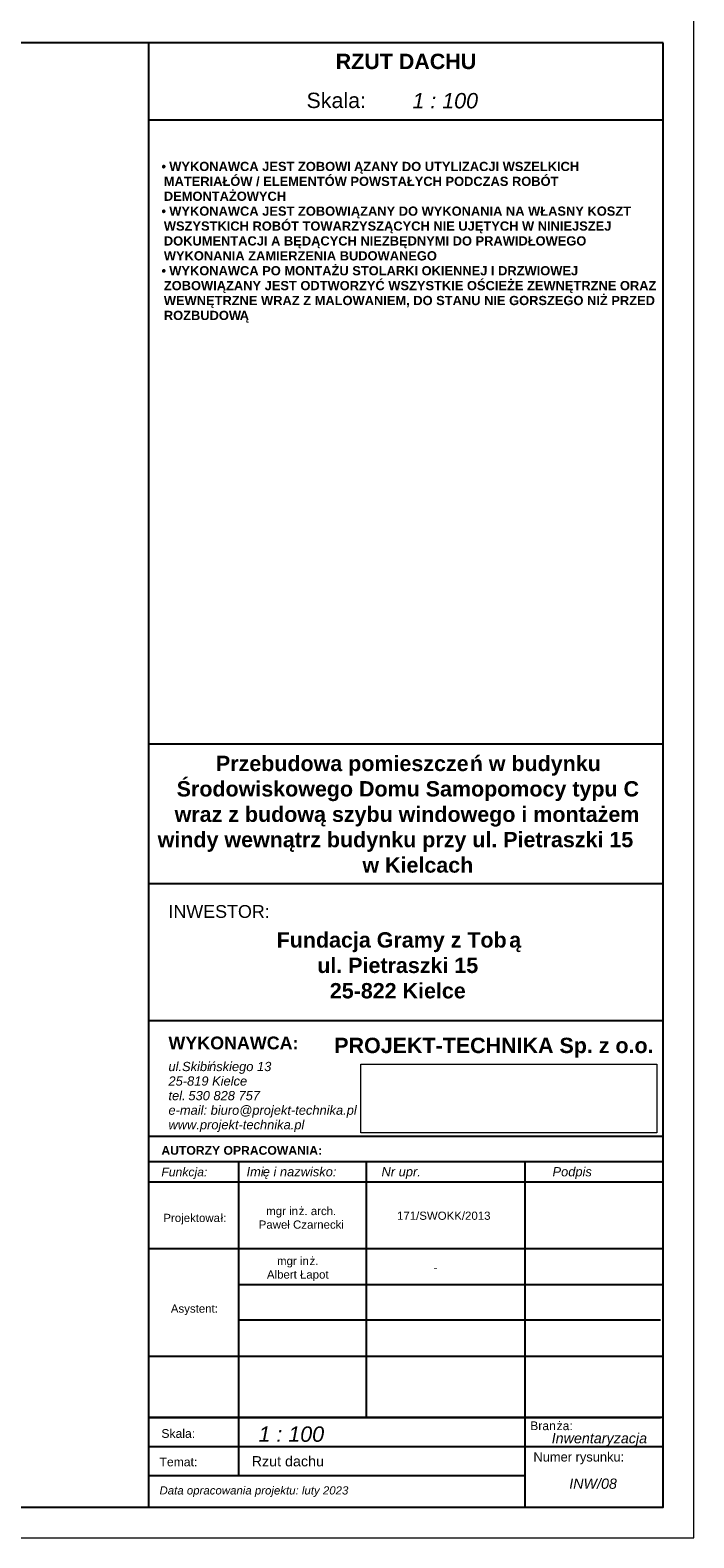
# Model space of a CAD drawing. Header units: millimetres. Extents: x 26456 to 42202, y 436 to 12316.
# Tile 5 of 36: x 32159 to 33456, y 436 to 3381. Entities that reach past the tile are written whole.
import ezdxf

# ---------------------------------------------------------------- set-up
doc = ezdxf.new("R2010")
doc.units = ezdxf.units.MM
doc.layers.add('G-ANNO-TTLB', color=6, linetype='Continuous', lineweight=9)
doc.layers.add('G-ANNO-TTLB-MEDM', color=33, linetype='Continuous', lineweight=25)
doc.styles.add('Arial_10', font='arial.ttf', dxfattribs={"height": 0.25})
doc.styles.add('Arial_11', font='arial.ttf', dxfattribs={"height": 0.3})
doc.styles.add('Arial_12', font='arial.ttf', dxfattribs={"height": 0.2})
doc.styles.add('Arial_7', font='arial.ttf', dxfattribs={"height": 0.16})
doc.styles.add('Arial_8', font='arial.ttf', dxfattribs={"height": 0.18})
doc.styles.add('Arial_9', font='arial.ttf', dxfattribs={"height": 0.17})
doc.styles.add('Arial_B', font='arialbd.ttf', dxfattribs={"height": 0.3})
doc.styles.add('Arial_B_1', font='arialbd.ttf', dxfattribs={"height": 0.25})
doc.styles.add('Arial_B_2', font='arialbd.ttf', dxfattribs={"height": 0.17})
doc.styles.add('Arial_B_3', font='arialbd.ttf', dxfattribs={"height": 0.18})
doc.styles.add('Arial_I', font='ariali.ttf', dxfattribs={"height": 0.18})
doc.styles.add('Arial_I_1', font='ariali.ttf', dxfattribs={"height": 0.17})
doc.styles.add('Arial_I_2', font='ariali.ttf', dxfattribs={"height": 0.3})
doc.styles.add('Arial_I_3', font='ariali.ttf', dxfattribs={"height": 0.2})
doc.styles.add('Arial_I_4', font='ariali.ttf', dxfattribs={"height": 0.16})
picture_1 = doc.add_image_def('image1.jpg', size_in_pixel=(2192, 508))

msp = doc.modelspace()

# ---------------------------------------------------------------- linework, layer by layer
at = {"layer": 'G-ANNO-TTLB-MEDM'}
for p, q in [((32391.1, 496.5), (32391.1, 3356.5)), ((32391.1, 3206.5), (33396.1, 3206.5)), ((32391.1, 1987.6), (33396.1, 1987.6)), ((32391.1, 1714.4), (33396.1, 1714.4)), ((32391.1, 1446.8), (33396.1, 1446.8)), ((32391.1, 1221.4), (33396.1, 1221.4)), ((32391.1, 1171.4), (33396.1, 1171.4)), ((32816, 1171.4), (32816, 671.4)), ((33126, 1171.4), (33126, 671.4)), ((33396.1, 1131.4), (32391.1, 1131.4)), ((32391.1, 1001.4), (33396.1, 1001.4)), ((32566.1, 931.4), (33396.1, 931.4)), ((33391.1, 861.4), (32566.1, 861.4)), ((32391.1, 791.4), (33396.1, 791.4)), ((33396.1, 671.4), (32391.1, 671.4)), ((32391.1, 671.4), (33391.1, 671.4)), ((32566.1, 671.4), (32566.1, 557.4)), ((33126, 671.4), (33126, 496.5)), ((33396.1, 614.4), (32391.1, 614.4)), ((33126, 557.4), (32391.1, 557.4))]:
    msp.add_line(p, q, dxfattribs=at)

# ---------------------------------------------------------------- texts
at = {"layer": 'G-ANNO-TTLB', "attachment_point": 1}
for s, insert, char_height, width, style in [('\\pxqc;RZUT DACHU', (32391.1, 3335.5), 30, 1005, 'Arial_B'), (' 1 : 100', (32894.6, 3258.7), 30, 173.165, 'Arial_I_2'), ('WYKONAWCA JEST ZOBOWI', (32431.1, 3124.3), 18, 420.886, 'Arial_B_3'), ('ĄZANY DO UTYLIZACJI WSZELKICH ', (32792, 3124.3), 18, 529.114, 'Arial_B_3'), ('\\fArial|b1|i0|c238|p34|;•', (32415.9, 3124.3), 18, 18.453, 'Arial_B_3'), ('MATERIAŁÓW / ELEMENTÓW POWSTAŁYCH PODCZAS ROBÓT ', (32420.5, 3095.2), 18, 924.346, 'Arial_B_3'), ('DEMONTAŻOWYCH', (32420.5, 3066.1), 18, 284.599, 'Arial_B_3'), ('WYKONAWCA JEST ZOBOWIĄZANY DO WYKONANIA NA WŁASNY KOSZT ', (32431.1, 3037), 18, 1079.071, 'Arial_B_3'), ('\\fArial|b1|i0|c238|p34|;•', (32415.9, 3037), 18, 18.453, 'Arial_B_3'), ('WSZYSTKICH ROBÓT TOWARZYSZĄCYCH NIE UJĘTYCH W\xa0NINIEJSZEJ ', (32420.5, 3007.9), 18, 1045.4, 'Arial_B_3'), ('DOKUMENTACJI A BĘDĄCYCH NIEZBĘDNYMI DO PRAWIDŁOWEGO ', (32420.5, 2978.8), 18, 986.076, 'Arial_B_3'), ('WYKONANIA ZAMIERZENIA BUDOWANEGO', (32420.5, 2949.7), 18, 631.73, 'Arial_B_3'), ('WYKONAWCA PO MONTAŻU STOLARKI OKIENNEJ I DRZWIOWEJ ', (32431.1, 2920.6), 18, 954.008, 'Arial_B_3'), ('\\fArial|b1|i0|c238|p34|;•', (32415.9, 2920.6), 18, 18.453, 'Arial_B_3'), ('ZOBOWIĄZANY JEST ODTWORZYĆ WSZYSTKIE OŚCIEŻE ZEWNĘTRZNE ORAZ ', (32420.5, 2891.5), 18, 1151.223, 'Arial_B_3'), ('WEWNĘTRZNE WRAZ Z MALOWANIEM, DO STANU NIE GORSZEGO NIŻ PRZED ', (32420.5, 2862.4), 18, 1145.611, 'Arial_B_3'), ('ROZBUDOW', (32420.5, 2833.3), 18, 179.578, 'Arial_B_3'), ('\\fArial|b1|i0|c238|p34|;Ą', (32568.7, 2833.3), 18, 21.646, 'Arial_B_3'), ('Przebudowa pomieszcze', (32522.3, 1964.2), 30, 607.679, 'Arial_B'), ('ń w budynku', (33018.2, 1964.2), 30, 313.46, 'Arial_B'), ('Środowiskowego Domu Samopomocy typu C', (32445.6, 1914.6), 30, 1107.13, 'Arial_B'), ('wraz z budową szybu windowego i montażem', (32441.6, 1865), 30, 1116.751, 'Arial_B'), ('windy wewnątrz budynku przy ul. Pietraszki 15 ', (32408.5, 1815.4), 30, 1196.118, 'Arial_B'), ('w Kielcach', (32808.5, 1765.8), 30, 212.447, 'Arial_B'), ('INWESTOR:', (32429.5, 1672.5), 25, 242.11, 'Arial_10'), ('Fundacja Gramy z Tob', (32640.9, 1619.5), 30, 550.759, 'Arial_B'), ('\\fArial|b1|i0|c238|p34|;ą', (33095.3, 1619.5), 30, 28.861, 'Arial_B'), ('ul. Pietraszki 15', (32720.3, 1569.8), 30, 388.017, 'Arial_B'), ('25-822 Kielce', (32744.8, 1520.2), 30, 327.89, 'Arial_B'), ('WYKONAWCA:', (32429.5, 1415.7), 25, 303.84, 'Arial_B_1'), ('ul.Skibi', (32429.5, 1366.2), 18, 96.203, 'Arial_I'), ('ńskiego 13', (32508.9, 1366.2), 18, 145.907, 'Arial_I'), ('25-819 Kielce', (32429.5, 1337.8), 18, 183.586, 'Arial_I'), ('tel. ', (32429.5, 1309.3), 18, 47.3, 'Arial_I'), ('530 828 757', (32468.5, 1309.3), 18, 167.553, 'Arial_I'), ('e-mail: biuro@projekt-technika.pl', (32429.5, 1280.9), 18, 435.316, 'Arial_I'), ('www.projekt-technika.pl', (32429.5, 1252.5), 18, 313.46, 'Arial_I'), ('AUTORZY OPRACOWANIA:', (32415.7, 1201.8), 17, 395.232, 'Arial_B_2'), ('Funkcja:', (32415.7, 1159.7), 17, 113.84, 'Arial_I_1'), ('Imi', (32582.1, 1160.7), 18, 38.481, 'Arial_I'), ('ę i nazwisko:', (32613.8, 1160.7), 18, 169.958, 'Arial_I'), ('Nr upr.', (32845.8, 1160.7), 18, 90.591, 'Arial_I'), ('Podpis', (33179.9, 1160.7), 18, 92.194, 'Arial_I'), ('Skala:', (32415.7, 648.8), 17, 80.97, 'Arial_9'), (' 1 : 100', (32593.8, 654.1), 30, 173.165, 'Arial_I_2'), ('Bran', (33136.3, 663.9), 17, 62.532, 'Arial_9'), ('ża:', (33187.9, 663.9), 17, 38.481, 'Arial_9'), ('Inwentaryzacja', (33178.3, 641.1), 20, 185.19, 'Arial_I_3'), ('Temat:', (32412, 593.3), 17, 91.392, 'Arial_9'), ('Numer rysunku:', (33142.6, 603.6), 18, 208.439, 'Arial_8'), ('INW/08', (33212.6, 552.3), 20, 145.907, 'Arial_I_3')]:
    msp.add_mtext(s, dxfattribs=dict(at, insert=insert, char_height=char_height, width=width, style=style))
at = {"layer": 'G-ANNO-TTLB', "attachment_point": 1, "bg_fill": 3, "box_fill_scale": 1.25, "bg_fill_color": 256, "bg_fill_true_color": 13158600, "bg_fill_transparency": 0}
for s, insert, char_height, width, style in [('Skala:', (32699.2, 3259.3), 30, 144.304, 'Arial_11'), ('PROJEKT-TECHNIKA Sp. z o.o.', (32753.5, 1413.4), 30, 765.612, 'Arial_B'), ('Projektowa', (32419.6, 1069.4), 16, 135.485, 'Arial_7'), ('mgr in', (32620.5, 1082.9), 16, 76.962, 'Arial_7'), ('171/SWOKK/2013', (32876.1, 1073.7), 16, 228.481, 'Arial_7'), ('mgr in', (32641.7, 985.4), 16, 76.962, 'Arial_7'), ('\\fArial|b0|i0|c238|p34|;-', (32947.6, 972.1), 16, 9.62, 'Arial_7'), ('Asystent:', (32434.2, 892.3), 16, 114.641, 'Arial_7'), ('Rzut dachu', (32592.1, 596.1), 20, 464.592, 'Arial_12'), ('Data opracowania projektu: luty 2023', (32412, 537.2), 16, 460.169, 'Arial_I_4')]:
    msp.add_mtext(s, dxfattribs=dict(at, insert=insert, char_height=char_height, width=width, style=style))

# ---------------------------------------------------------------- next in the draw order: texts
at = {"layer": 'G-ANNO-TTLB', "char_height": 16, "attachment_point": 1, "style": 'Arial_7', "bg_fill": 3, "box_fill_scale": 1.25, "bg_fill_color": 256, "bg_fill_true_color": 13158600, "bg_fill_transparency": 0}
for s, insert, width in [('ł:', (32531.4, 1069.4), 14.43), ('ż. arch.', (32684, 1082.9), 91.392), ('ż.', (32705.2, 985.4), 21.646)]:
    msp.add_mtext(s, dxfattribs=dict(at, insert=insert, width=width))

# ---------------------------------------------------------------- next in the draw order: pictures from other files: only their frames are drawn
at = {"layer": 'G-ANNO-TTLB', "color": 7, "true_color": 0xffffff}
image = msp.add_image(picture_1, insert=(32805.2, 1227.5), size_in_units=(578.6, 134.1), dxfattribs=at)
image.dxf.flags = 7

# ---------------------------------------------------------------- next in the draw order: linework, layer by layer
at = {"layer": 'G-ANNO-TTLB-MEDM'}
msp.add_line((32566.1, 1171.4), (32566.1, 671.4), dxfattribs=at)

# ---------------------------------------------------------------- next in the draw order: texts
at = {"layer": 'G-ANNO-TTLB', "char_height": 16, "attachment_point": 1, "style": 'Arial_7', "bg_fill": 3, "box_fill_scale": 1.25, "bg_fill_color": 256, "bg_fill_true_color": 13158600, "bg_fill_transparency": 0}
for s, insert, width in [('Paweł Czarnecki', (32605.9, 1056.4), 203.629), ('Albert Łapot', (32621.9, 958.9), 146.709)]:
    msp.add_mtext(s, dxfattribs=dict(at, insert=insert, width=width))

# ---------------------------------------------------------------- next in the draw order: linework, layer by layer
at = {"layer": 'G-ANNO-TTLB'}
msp.add_lwpolyline([(33456.1, 3406.5), (28456.1, 3406.5), (28456.1, 436.5), (33456.1, 436.5)], close=True, dxfattribs=at)
at = {"layer": 'G-ANNO-TTLB-MEDM'}
msp.add_lwpolyline([(33396.1, 3356.5), (28516.1, 3356.5), (28516.1, 496.5), (33396.1, 496.5)], close=True, dxfattribs=at)

doc.saveas('drawing.dxf')
